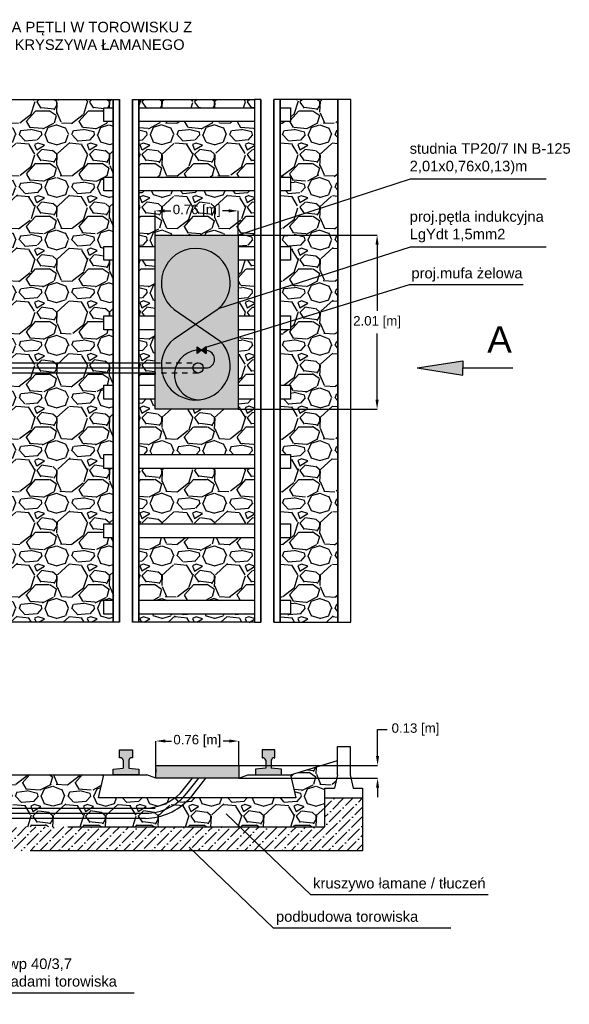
# Model space of a CAD drawing. Header units: metres. Extents: x 7499993 to 7500093, y 5790100 to 5790119.
# Tile 3 of 4: x 7500058 to 7500069, y 5790100 to 5790119. Entities that reach past the tile are written whole.
import ezdxf

# ---------------------------------------------------------------- set-up
doc = ezdxf.new("R2010")
doc.units = ezdxf.units.M
doc.header["$MEASUREMENT"] = 0
doc.linetypes.add('DASHED2', pattern=[0.375, 0.25, -0.125])
doc.layers.add('GTS - detekcja dla pojazdów', color=7, linetype='Continuous', lineweight=30)
doc.layers.add('GTS PE - studnie', color=7, linetype='Continuous')
doc.styles.get("Standard").update_dxf_attribs({"font": 'arial.ttf'})
doc.dimstyles.get("Standard").update_dxf_attribs({"dimtxt": 0.18, "dimasz": 0.18, "dimexe": 0.18, "dimexo": 0.0625, "dimgap": 0.09, "dimtad": 0, "dimtih": 1, "dimtoh": 1, "dimdec": 4, "dimzin": 0, "dimdsep": 46, "dimtxsty": 'Standard', "dimcen": 0.09, "dimadec": 0, "dimazin": 0, "dimtfac": 1, "dimtdec": 4, "dimtofl": 0, "dimtmove": 0, "dimatfit": 3, "dimfxl": 1, "dimtolj": 1, "dimtzin": 0, "dimarcsym": 0})
pattern_1 = [(228.012787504, (3.807470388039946, 1), (-8.000000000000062, -9.000000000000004), [0.134536, -13.3190880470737]), (184.969740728, (3.717470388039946, 0.9), (11.99999999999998, 1.000000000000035), [0.230868, -22.85592476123]), (132.510447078, (3.487470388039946, 0.88), (10.00000000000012, -10.99999999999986), [0.162788, -16.1160325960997]), (267.273689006, (3.097470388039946, 0.63), (1.000000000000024, 20.00000000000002), [0.210238, -20.81355804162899]), (292.833654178, (3.087470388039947, 0.42), (-4.999999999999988, 12.00000000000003), [0.2061549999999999, -20.40937312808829]), (357.273689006, (3.167470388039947, 0.23), (-20.00000000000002, 1.000000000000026), [0.210238, -20.81355804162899]), (37.6942404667, (3.377470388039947, 0.22), (-13, -9.999999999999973), [0.278029, -27.524848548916]), (72.2553283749, (3.597470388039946, 0.39), (7.000000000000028, 22), [0.2624879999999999, -25.98632149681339]), (121.429565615, (3.677470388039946, 0.64), (-8.00000000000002, 12.99999999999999), [0.21095, -20.884073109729]), (175.236358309, (3.567470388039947, 0.82), (10.99999999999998, -1.000000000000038), [0.240832, -11.8007625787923]), (222.397437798, (3.327470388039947, 0.84), (-11.99999999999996, -10.99999999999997), [0.311448, -30.8333750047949]), (138.814074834, (4.087470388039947, 0.62), (-7.000000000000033, 6), [0.106301, -10.5238448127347]), (171.46923439, (4.007470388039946, 0.69), (13, -1.999999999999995), [0.202237, -20.021511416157]), (225, (3.807470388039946, 0.72), (-1.110223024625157e-16, -0.9999999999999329), [0.141421, -1.2727925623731]), (203.198590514, (3.737470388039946, 0.84), (4.999999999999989, 1.999999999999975), [0.076158, -7.5396151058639]), (291.801409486, (3.667470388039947, 0.81), (-0.9999999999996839, 3.000000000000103), [0.107703, -5.2774618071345]), (30.96375653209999, (3.707470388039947, 0.71), (3.000000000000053, 1.99999999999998), [0.174929, -5.656022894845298]), (161.565051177, (3.857470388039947, 0.8), (2.000000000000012, -0.9999999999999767), [0.126491, -3.035786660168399]), (16.389540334, (3.087470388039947, 0.81), (9.999999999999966, 3.000000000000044), [0.1772, -17.5428451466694]), (70.3461759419, (3.257470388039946, 0.86), (-4.00000000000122, -11.0000000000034), [0.148661, -14.717407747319]), (293.198590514, (3.857470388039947, 1), (-1.99999999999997, 4.999999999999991), [0.152315, -7.4634581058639]), (343.610459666, (3.917470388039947, 0.86), (-9.999999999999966, 3.000000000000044), [0.1771999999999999, -17.54284514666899]), (339.44395478, (3.087470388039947, 0.19), (-5.000000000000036, 2.000000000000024), [0.1708799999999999, -8.373123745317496]), (294.775140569, (3.247470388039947, 0.13), (-5.000000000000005, 11), [0.143178, -14.174643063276]), (66.8014094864, (3.867470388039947, 0), (1.999999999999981, 4.99999999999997), [0.152315, -7.4634581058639]), (17.3540246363, (3.927470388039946, 0.14), (-12.99999999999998, -3.999999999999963), [0.167631, -16.59542361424]), (69.44395478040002, (3.377470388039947, 0), (-2.000000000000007, -4.999999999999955), [0.08543999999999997, -8.458563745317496]), (101.309932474, (3.807470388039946, 0), (-0.9999999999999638, 4.000000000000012), [0.05099, -5.0480295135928]), (165.963756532, (3.797470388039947, 0.05), (2.999999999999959, -1.000000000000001), [0.206155, -3.9169506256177]), (186.009005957, (3.597470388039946, 0.1), (10.00000000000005, 0.9999999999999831), [0.19105, -18.9139231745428]), (303.690067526, (3.707470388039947, 0.62), (-0.9999999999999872, 1.999999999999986), [0.1442219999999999, -3.461329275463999]), (353.157226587, (3.787470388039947, 0.5), (17.00000000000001, -2.000000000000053), [0.251794, -24.9275626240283]), (60.9453959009, (4.037470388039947, 0.47), (-3.999999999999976, -6.999999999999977), [0.102956, -10.192674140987]), (90, (4.087470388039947, 0.56), (-0.9999999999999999, 1), [0.06, -0.94]), (120.256437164, (3.577470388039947, 0.13), (4.000000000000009, -7.000000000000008), [0.138924, -13.7535199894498]), (48.01278750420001, (3.507470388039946, 0.25), (8, 8.999999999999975), [0.269072, -13.1845520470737]), (0, (3.687470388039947, 0.45), (1, 1), [0.26, -0.74]), (325.3048464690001, (3.947470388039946, 0.45), (10.00000000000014, -6.999999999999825), [0.1581139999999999, -15.653274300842]), (254.054604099, (4.077470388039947, 0.36), (-1.000000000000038, -4.000000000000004), [0.145602, -7.1345078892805]), (207.645975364, (4.037470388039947, 0.22), (-18.99999999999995, -10.00000000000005), [0.237065, -23.4694741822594]), (175.42607874, (3.827470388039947, 0.11), (-12.99999999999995, 1.000000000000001), [0.250799, -24.8290734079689])]

# ---------------------------------------------------------------- blocks, each defined once
blk = doc.blocks.new('*D12')
at = {"layer": 'GTS PE - studnie', "color": 0, "lineweight": -2, "transparency": 16777216}
for p, q in [((7500060.965363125, 5790115.095114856), (7500060.965363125, 5790115.558072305)), ((7500061.145363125, 5790115.558072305), (7500061.262107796, 5790115.558072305)), ((7500062.360557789, 5790115.558072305), (7500062.243813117, 5790115.558072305)), ((7500062.540557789, 5790115.095114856), (7500062.540557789, 5790115.558072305))]:
    blk.add_line(p, q, dxfattribs=at)
at = {"layer": 'GTS PE - studnie', "color": 0, "lineweight": -3, "transparency": 16777216}
for points in [[(7500061.145363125, 5790115.588072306), (7500061.145363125, 5790115.528072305), (7500060.965363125, 5790115.558072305)], [(7500062.360557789, 5790115.588072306), (7500062.360557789, 5790115.528072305), (7500062.540557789, 5790115.558072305)]]:
    blk.add_solid(points, dxfattribs=at)
at = {"layer": 'GTS PE - studnie', "color": 0, "lineweight": -3, "transparency": 16777216, "insert": (7500061.752960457, 5790115.558072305), "char_height": 0.18, "attachment_point": 5}
blk.add_mtext('\\A1;0.76 [m]', dxfattribs=at)
blk = doc.blocks.new('*D11')
at = {"layer": 'GTS PE - studnie', "color": 0, "lineweight": -2, "transparency": 16777216}
for p, q in [((7500062.557203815, 5790115.095114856), (7500065.18002325, 5790115.095114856)), ((7500065.18002325, 5790114.915114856), (7500065.18002325, 5790113.657820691)), ((7500065.18002325, 5790111.969817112), (7500065.18002325, 5790113.227111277)), ((7500062.540557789, 5790111.789817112), (7500065.18002325, 5790111.789817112))]:
    blk.add_line(p, q, dxfattribs=at)
at = {"layer": 'GTS PE - studnie', "color": 0, "lineweight": -3, "transparency": 16777216}
for points in [[(7500065.15002325, 5790114.915114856), (7500065.21002325, 5790114.915114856), (7500065.18002325, 5790115.095114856)], [(7500065.15002325, 5790111.969817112), (7500065.21002325, 5790111.969817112), (7500065.18002325, 5790111.789817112)]]:
    blk.add_solid(points, dxfattribs=at)
at = {"layer": 'GTS PE - studnie', "color": 0, "lineweight": -3, "transparency": 16777216, "insert": (7500065.180023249, 5790113.442465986), "char_height": 0.18, "attachment_point": 5}
blk.add_mtext('\\A1;2.01 [m]', dxfattribs=at)
blk = doc.blocks.new('*D9')
at = {"layer": 'GTS PE - studnie', "color": 0, "lineweight": -2, "transparency": 16777216}
for p, q in [((7500060.976346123, 5790105.022603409), (7500060.976346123, 5790105.485560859)), ((7500061.156346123, 5790105.485560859), (7500061.273090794, 5790105.485560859)), ((7500062.371540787, 5790105.485560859), (7500062.254796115, 5790105.485560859)), ((7500062.551540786, 5790105.022603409), (7500062.551540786, 5790105.485560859))]:
    blk.add_line(p, q, dxfattribs=at)
at = {"layer": 'GTS PE - studnie', "color": 0, "lineweight": -3, "transparency": 16777216}
for points in [[(7500061.156346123, 5790105.515560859), (7500061.156346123, 5790105.455560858), (7500060.976346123, 5790105.485560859)], [(7500062.371540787, 5790105.515560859), (7500062.371540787, 5790105.455560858), (7500062.551540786, 5790105.485560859)]]:
    blk.add_solid(points, dxfattribs=at)
at = {"layer": 'GTS PE - studnie', "color": 0, "lineweight": -3, "transparency": 16777216, "insert": (7500061.763943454, 5790105.485560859), "char_height": 0.18, "attachment_point": 5}
blk.add_mtext('\\A1;0.76 [m]', dxfattribs=at)
blk = doc.blocks.new('*D10')
at = {"layer": 'GTS PE - studnie', "color": 0, "lineweight": -2, "transparency": 16777216}
for p, q in [((7500065.189130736, 5790105.202603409), (7500065.189130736, 5790105.705120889)), ((7500065.189130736, 5790105.705120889), (7500065.369130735, 5790105.705120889)), ((7500062.551540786, 5790105.022603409), (7500065.189130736, 5790105.022603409)), ((7500062.551540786, 5790104.778119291), (7500065.189130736, 5790104.778119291)), ((7500065.189130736, 5790104.598119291), (7500065.189130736, 5790104.418119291))]:
    blk.add_line(p, q, dxfattribs=at)
at = {"layer": 'GTS PE - studnie', "color": 0, "lineweight": -3, "transparency": 16777216}
for points in [[(7500065.159130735, 5790105.202603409), (7500065.219130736, 5790105.202603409), (7500065.189130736, 5790105.022603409)], [(7500065.159130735, 5790104.598119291), (7500065.219130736, 5790104.598119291), (7500065.189130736, 5790104.778119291)]]:
    blk.add_solid(points, dxfattribs=at)
at = {"layer": 'GTS PE - studnie', "color": 0, "lineweight": -3, "transparency": 16777216, "insert": (7500065.909983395, 5790105.70512089), "char_height": 0.18, "attachment_point": 5}
blk.add_mtext('\\A1;0.13 [m]', dxfattribs=at)

msp = doc.modelspace()

# ---------------------------------------------------------------- hatches: boundary and pattern name
at = {"layer": 'GTS PE - studnie', "lineweight": -3}
h = msp.add_hatch(dxfattribs=at)
h.set_pattern_fill('GRAVEL', color=256)
h.set_pattern_definition(pattern_1)
h.paths.add_polyline_path([(7500062.851207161, 5790109.347633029), (7500060.654713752, 5790109.347633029), (7500060.654713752, 5790108.16211979), (7500062.851207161, 5790108.16211979)])
h.paths.add_polyline_path([(7500062.851207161, 5790110.66533622), (7500060.654713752, 5790110.66533622), (7500060.654713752, 5790109.61201293), (7500062.851207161, 5790109.61201293)])
h.paths.add_polyline_path([(7500062.851207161, 5790111.98303941), (7500062.540557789, 5790111.98303941), (7500062.540557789, 5790111.789817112), (7500060.965363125, 5790111.789817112), (7500060.965363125, 5790111.98303941), (7500060.654713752, 5790111.98303941), (7500060.654713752, 5790110.92971612), (7500062.851207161, 5790110.92971612)])
h.paths.add_polyline_path([(7500062.851207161, 5790117.675204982), (7500060.654713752, 5790117.675204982), (7500060.654713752, 5790117.518232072), (7500062.851207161, 5790117.518232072)])
h.paths.add_polyline_path([(7500062.851207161, 5790117.253852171), (7500060.654713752, 5790117.253852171), (7500060.654713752, 5790116.200528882), (7500062.851207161, 5790116.200528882)])
h.paths.add_polyline_path([(7500062.851207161, 5790115.936148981), (7500060.654713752, 5790115.936148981), (7500060.654713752, 5790114.882825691), (7500060.965363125, 5790114.882825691), (7500060.965363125, 5790115.095114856), (7500062.540557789, 5790115.095114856), (7500062.540557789, 5790114.882825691), (7500062.851207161, 5790114.882825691)])
h.paths.add_polyline_path([(7500060.965363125, 5790114.61844579), (7500060.654713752, 5790114.61844579), (7500060.654713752, 5790113.565122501), (7500060.965363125, 5790113.565122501)])
h.paths.add_polyline_path([(7500060.965363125, 5790113.3007426), (7500060.654713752, 5790113.3007426), (7500060.654713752, 5790112.247419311), (7500060.965363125, 5790112.247419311)])
h.paths.add_polyline_path([(7500062.851207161, 5790114.61844579), (7500062.540557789, 5790114.61844579), (7500062.540557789, 5790113.565122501), (7500062.851207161, 5790113.565122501)])
h.paths.add_polyline_path([(7500062.851207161, 5790113.245326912), (7500062.540557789, 5790113.149364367), (7500062.540557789, 5790112.247419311), (7500062.851207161, 5790112.247419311)])
h.paths.add_polyline_path([(7500062.851207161, 5790107.897739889), (7500060.654713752, 5790107.897739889), (7500060.654713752, 5790107.744231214), (7500062.851207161, 5790107.744231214)])
h.paths.add_polyline_path([(7500057.358731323, 5790107.897739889), (7500055.162237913, 5790107.897739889), (7500055.162237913, 5790107.744231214), (7500057.358731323, 5790107.744231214)])
h.paths.add_polyline_path([(7500057.358731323, 5790109.347633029), (7500055.162237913, 5790109.347633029), (7500055.162237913, 5790108.16211979), (7500057.358731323, 5790108.16211979)])
h.paths.add_polyline_path([(7500057.358731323, 5790110.66533622), (7500055.162237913, 5790110.66533622), (7500055.162237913, 5790109.61201293), (7500057.358731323, 5790109.61201293)])
h.paths.add_polyline_path([(7500057.358731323, 5790111.98303941), (7500055.472887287, 5790111.98303941), (7500055.162237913, 5790111.98303941), (7500055.162237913, 5790110.92971612), (7500057.358731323, 5790110.92971612)])
h.paths.add_polyline_path([(7500057.358731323, 5790113.3007426), (7500055.472887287, 5790113.3007426), (7500055.162237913, 5790113.3007426), (7500055.162237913, 5790112.247419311), (7500055.472887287, 5790112.247419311), (7500057.358731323, 5790112.247419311)])
h.paths.add_polyline_path([(7500057.358731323, 5790114.61844579), (7500055.472887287, 5790114.61844579), (7500055.162237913, 5790114.61844579), (7500055.162237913, 5790113.565122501), (7500055.472887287, 5790113.565122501), (7500057.358731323, 5790113.565122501)])
h.paths.add_polyline_path([(7500057.358731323, 5790115.936148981), (7500055.162237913, 5790115.936148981), (7500055.162237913, 5790114.882825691), (7500055.472887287, 5790114.882825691), (7500057.358731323, 5790114.882825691)])
h.paths.add_polyline_path([(7500057.358731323, 5790117.253852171), (7500055.162237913, 5790117.253852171), (7500055.162237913, 5790116.200528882), (7500057.358731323, 5790116.200528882)])
h.paths.add_polyline_path([(7500057.358731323, 5790117.675204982), (7500055.162237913, 5790117.675204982), (7500055.162237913, 5790117.518232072), (7500057.358731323, 5790117.518232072)])
h.paths.add_polyline_path([(7500061.256671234, 5790115.394770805), (7500062.255143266, 5790115.394770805), (7500062.255143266, 5790115.765698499), (7500061.256671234, 5790115.765698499)], flags=24)
h = msp.add_hatch(dxfattribs=at)
h.set_pattern_fill('GRAVEL', color=256)
h.set_pattern_definition(pattern_1)
h.paths.add_polyline_path([(7500058.045892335, 5790115.936148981), (7500057.846883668, 5790115.936148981), (7500057.846883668, 5790114.882825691), (7500058.045892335, 5790114.882825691), (7500058.045892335, 5790114.61844579), (7500057.846883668, 5790114.61844579), (7500057.846883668, 5790113.565122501), (7500058.045892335, 5790113.565122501), (7500058.045892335, 5790113.3007426), (7500057.846883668, 5790113.3007426), (7500057.846883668, 5790112.247419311), (7500058.045892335, 5790112.247419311), (7500058.045892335, 5790111.98303941), (7500057.846883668, 5790111.98303941), (7500057.846883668, 5790110.92971612), (7500058.045892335, 5790110.92971612), (7500058.045892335, 5790110.66533622), (7500057.846883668, 5790110.66533622), (7500057.846883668, 5790109.61201293), (7500058.045892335, 5790109.61201293), (7500058.045892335, 5790109.347633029), (7500057.846883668, 5790109.347633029), (7500057.846883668, 5790108.16211979), (7500058.045892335, 5790108.16211979), (7500058.045892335, 5790107.897739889), (7500057.846883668, 5790107.897739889), (7500057.846883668, 5790107.744231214), (7500060.166561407, 5790107.744231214), (7500060.166561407, 5790107.897739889), (7500059.989518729, 5790107.897739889), (7500059.989518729, 5790108.16211979), (7500060.166561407, 5790108.16211979), (7500060.166561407, 5790109.347633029), (7500059.989518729, 5790109.347633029), (7500059.989518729, 5790109.61201293), (7500060.166561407, 5790109.61201293), (7500060.166561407, 5790110.66533622), (7500059.989518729, 5790110.66533622), (7500059.989518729, 5790110.92971612), (7500060.166561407, 5790110.92971612), (7500060.166561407, 5790111.98303941), (7500059.989518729, 5790111.98303941), (7500059.989518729, 5790112.247419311), (7500060.166561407, 5790112.247419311), (7500060.166561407, 5790113.3007426), (7500059.989518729, 5790113.3007426), (7500059.989518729, 5790113.565122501), (7500060.166561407, 5790113.565122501), (7500060.166561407, 5790114.61844579), (7500059.989518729, 5790114.61844579), (7500059.989518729, 5790114.882825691), (7500060.166561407, 5790114.882825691), (7500060.166561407, 5790115.936148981), (7500059.989518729, 5790115.936148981), (7500059.989518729, 5790116.200528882), (7500060.166561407, 5790116.200528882), (7500060.166561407, 5790117.253852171), (7500059.989518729, 5790117.253852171), (7500059.989518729, 5790117.518232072), (7500060.166561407, 5790117.518232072), (7500060.166561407, 5790117.675204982), (7500057.846883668, 5790117.675204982), (7500057.846883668, 5790117.518232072), (7500058.045892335, 5790117.518232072), (7500058.045892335, 5790117.253852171), (7500057.846883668, 5790117.253852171), (7500057.846883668, 5790116.200528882), (7500058.045892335, 5790116.200528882)])
h = msp.add_hatch(dxfattribs=at)
h.set_pattern_fill('GRAVEL', color=256)
h.set_pattern_definition(pattern_1)
h.paths.add_polyline_path([(7500064.435292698, 5790117.675204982), (7500063.339359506, 5790117.675204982), (7500063.339359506, 5790117.518232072), (7500063.538368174, 5790117.518232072), (7500063.538368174, 5790117.253852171), (7500063.339359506, 5790117.253852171), (7500063.339359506, 5790116.200528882), (7500063.538368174, 5790116.200528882), (7500063.538368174, 5790115.936148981), (7500063.339359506, 5790115.936148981), (7500063.339359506, 5790114.882825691), (7500063.538368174, 5790114.882825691), (7500063.538368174, 5790114.61844579), (7500063.339359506, 5790114.61844579), (7500063.339359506, 5790113.565122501), (7500063.538368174, 5790113.565122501), (7500063.538368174, 5790113.457597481), (7500064.435292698, 5790113.734665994)])
h = msp.add_hatch(color=21, dxfattribs=at)
h.dxf.hatch_style = 1
h.paths.add_polyline_path([(7500060.965363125, 5790115.095114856), (7500062.540557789, 5790115.095114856), (7500062.540557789, 5790111.789817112), (7500060.965363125, 5790111.789817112)])
h = msp.add_hatch(dxfattribs=at)
h.set_pattern_fill('GRAVEL', color=256)
h.set_pattern_definition(pattern_1)
h.paths.add_polyline_path([(7500064.435292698, 5790113.734665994), (7500063.538368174, 5790113.457597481), (7500063.538368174, 5790113.3007426), (7500063.339359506, 5790113.3007426), (7500063.339359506, 5790112.247419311), (7500063.538368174, 5790112.247419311), (7500063.538368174, 5790111.98303941), (7500063.339359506, 5790111.98303941), (7500063.339359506, 5790110.92971612), (7500063.538368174, 5790110.92971612), (7500063.538368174, 5790110.66533622), (7500063.339359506, 5790110.66533622), (7500063.339359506, 5790109.61201293), (7500063.538368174, 5790109.61201293), (7500063.538368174, 5790109.347633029), (7500063.339359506, 5790109.347633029), (7500063.339359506, 5790108.16211979), (7500063.538368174, 5790108.16211979), (7500063.538368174, 5790107.897739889), (7500063.339359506, 5790107.897739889), (7500063.339359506, 5790107.744231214), (7500064.435292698, 5790107.744231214)])
h = msp.add_hatch(color=256, dxfattribs=at)
h.dxf.hatch_style = 1
h.paths.add_polyline_path([(7500061.761682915, 5790112.973405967), (7500061.933104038, 5790112.850294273), (7500061.933104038, 5790112.973405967), (7500061.761682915, 5790112.850294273)])
h = msp.add_hatch(color=256, dxfattribs=at)
h.dxf.hatch_style = 1
h.paths.add_polyline_path([(7500066.811100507, 5790112.710999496), (7500066.811100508, 5790112.57513423), (7500066.811100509, 5790112.439268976), (7500065.942683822, 5790112.57513423)])
h = msp.add_hatch(color=256, dxfattribs=at)
h.dxf.hatch_style = 1
h.paths.add_polyline_path([(7500060.519914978, 5790105.169486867), (7500060.532675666, 5790105.169486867), (7500060.532675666, 5790105.31767334), (7500060.288599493, 5790105.31767334), (7500060.288599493, 5790105.169486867), (7500060.293738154, 5790105.169486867, -0.3760013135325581), (7500060.357454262, 5790105.120358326), (7500060.357454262, 5790104.970868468), (7500060.166561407, 5790104.948330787), (7500060.166561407, 5790104.845752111), (7500060.654713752, 5790104.845752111), (7500060.654713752, 5790104.948330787), (7500060.463820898, 5790104.970868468), (7500060.463820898, 5790105.096736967, -0.4534869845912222)])
h = msp.add_hatch(color=256, dxfattribs=at)
h.dxf.hatch_style = 1
h.paths.add_polyline_path([(7500063.064066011, 5790105.120358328), (7500063.064066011, 5790104.970868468), (7500062.873173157, 5790104.948330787), (7500062.873173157, 5790104.845752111), (7500063.361325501, 5790104.845752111), (7500063.361325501, 5790104.948330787), (7500063.170432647, 5790104.970868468), (7500063.170432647, 5790105.096736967, -0.4534869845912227), (7500063.226526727, 5790105.169486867), (7500063.239287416, 5790105.169486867), (7500063.239287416, 5790105.31767334), (7500062.995211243, 5790105.31767334), (7500062.995211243, 5790105.169486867), (7500063.000349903, 5790105.169486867, -0.3760013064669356)])
h = msp.add_hatch(dxfattribs=at)
h.set_pattern_fill('GRAVEL', color=256)
h.set_pattern_definition([(228.012787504, (31.73483052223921, -0.5670262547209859), (-8.000000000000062, -9.000000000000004), [0.134536, -13.3190880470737]), (184.969740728, (31.64483052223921, -0.6670262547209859), (11.99999999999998, 1.000000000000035), [0.230868, -22.85592476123]), (132.510447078, (31.41483052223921, -0.6870262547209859), (10.00000000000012, -10.99999999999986), [0.162788, -16.1160325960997]), (267.273689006, (31.02483052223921, -0.9370262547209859), (1.000000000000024, 20.00000000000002), [0.2102379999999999, -20.81355804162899]), (292.833654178, (31.01483052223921, -1.147026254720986), (-4.999999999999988, 12.00000000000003), [0.2061549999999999, -20.40937312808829]), (357.273689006, (31.09483052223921, -1.337026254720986), (-20.00000000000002, 1.000000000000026), [0.2102379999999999, -20.81355804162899]), (37.6942404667, (31.30483052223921, -1.347026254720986), (-13, -9.999999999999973), [0.278029, -27.524848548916]), (72.2553283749, (31.52483052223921, -1.177026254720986), (7.000000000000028, 22), [0.2624879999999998, -25.98632149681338]), (121.429565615, (31.60483052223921, -0.9270262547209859), (-8.00000000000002, 12.99999999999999), [0.21095, -20.884073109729]), (175.236358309, (31.49483052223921, -0.7470262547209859), (10.99999999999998, -1.000000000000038), [0.240832, -11.8007625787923]), (222.397437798, (31.25483052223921, -0.7270262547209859), (-11.99999999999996, -10.99999999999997), [0.311448, -30.8333750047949]), (138.814074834, (32.01483052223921, -0.9470262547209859), (-7.000000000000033, 6), [0.1063009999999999, -10.52384481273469]), (171.46923439, (31.93483052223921, -0.8770262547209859), (13, -1.999999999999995), [0.202237, -20.021511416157]), (225, (31.73483052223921, -0.8470262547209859), (-1.110223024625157e-16, -0.9999999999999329), [0.141421, -1.2727925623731]), (203.198590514, (31.66483052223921, -0.7270262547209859), (4.999999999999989, 1.999999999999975), [0.076158, -7.5396151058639]), (291.801409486, (31.59483052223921, -0.7570262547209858), (-0.9999999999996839, 3.000000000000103), [0.107703, -5.2774618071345]), (30.96375653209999, (31.63483052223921, -0.8570262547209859), (3.000000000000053, 1.99999999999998), [0.174929, -5.656022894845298]), (161.565051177, (31.78483052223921, -0.7670262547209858), (2.000000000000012, -0.9999999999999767), [0.1264909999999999, -3.035786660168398]), (16.389540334, (31.01483052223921, -0.7570262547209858), (9.999999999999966, 3.000000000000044), [0.1772, -17.5428451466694]), (70.3461759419, (31.18483052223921, -0.7070262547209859), (-4.00000000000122, -11.0000000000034), [0.148661, -14.717407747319]), (293.198590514, (31.78483052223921, -0.5670262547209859), (-1.99999999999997, 4.999999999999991), [0.152315, -7.4634581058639]), (343.610459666, (31.84483052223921, -0.7070262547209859), (-9.999999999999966, 3.000000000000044), [0.1771999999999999, -17.54284514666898]), (339.44395478, (31.01483052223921, -1.377026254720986), (-5.000000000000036, 2.000000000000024), [0.1708799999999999, -8.373123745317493]), (294.775140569, (31.17483052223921, -1.437026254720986), (-5.000000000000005, 11), [0.143178, -14.174643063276]), (66.8014094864, (31.79483052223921, -1.567026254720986), (1.999999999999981, 4.99999999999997), [0.152315, -7.4634581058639]), (17.3540246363, (31.85483052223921, -1.427026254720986), (-12.99999999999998, -3.999999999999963), [0.167631, -16.59542361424]), (69.44395478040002, (31.30483052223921, -1.567026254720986), (-2.000000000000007, -4.999999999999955), [0.08543999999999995, -8.458563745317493]), (101.309932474, (31.73483052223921, -1.567026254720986), (-0.9999999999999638, 4.000000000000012), [0.05099, -5.0480295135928]), (165.963756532, (31.72483052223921, -1.517026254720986), (2.999999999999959, -1.000000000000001), [0.206155, -3.9169506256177]), (186.009005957, (31.52483052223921, -1.467026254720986), (10.00000000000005, 0.9999999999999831), [0.19105, -18.9139231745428]), (303.690067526, (31.63483052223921, -0.9470262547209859), (-0.9999999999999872, 1.999999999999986), [0.1442219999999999, -3.461329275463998]), (353.157226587, (31.71483052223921, -1.067026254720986), (17.00000000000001, -2.000000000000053), [0.251794, -24.9275626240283]), (60.9453959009, (31.96483052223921, -1.097026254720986), (-3.999999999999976, -6.999999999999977), [0.102956, -10.192674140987]), (90, (32.01483052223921, -1.007026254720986), (-0.9999999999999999, 1), [0.06, -0.94]), (120.256437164, (31.50483052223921, -1.437026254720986), (4.000000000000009, -7.000000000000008), [0.138924, -13.7535199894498]), (48.01278750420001, (31.43483052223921, -1.317026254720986), (8, 8.999999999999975), [0.269072, -13.1845520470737]), (0, (31.61483052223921, -1.117026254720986), (1, 1), [0.26, -0.74]), (325.3048464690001, (31.87483052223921, -1.117026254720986), (10.00000000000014, -6.999999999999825), [0.1581139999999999, -15.65327430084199]), (254.054604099, (32.0048305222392, -1.207026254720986), (-1.000000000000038, -4.000000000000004), [0.145602, -7.1345078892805]), (207.645975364, (31.96483052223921, -1.347026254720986), (-18.99999999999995, -10.00000000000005), [0.237065, -23.4694741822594]), (175.42607874, (31.75483052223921, -1.457026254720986), (-12.99999999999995, 1.000000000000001), [0.250799, -24.8290734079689])])
h.paths.add_polyline_path([(7500064.189401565, 5790104.405029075), (7500064.189401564, 5790104.5890062), (7500064.372604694, 5790104.5890062), (7500064.425373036, 5790104.8452118), (7500064.425373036, 5790105.113125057), (7500063.538368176, 5790104.845752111), (7500063.638368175, 5790104.405029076), (7500059.889518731, 5790104.405029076), (7500059.989518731, 5790104.845752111), (7500058.045892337, 5790104.845752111), (7500058.145892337, 5790104.405029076), (7500054.397042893, 5790104.405029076), (7500054.49692219, 5790104.845220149), (7500053.577469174, 5790105.113125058), (7500053.577469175, 5790104.845211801), (7500053.630237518, 5790104.589006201), (7500053.811091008, 5790104.589006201), (7500053.811091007, 5790104.405029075), (7500053.811091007, 5790103.856565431), (7500064.189401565, 5790103.856565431)])
h = msp.add_hatch(color=21, dxfattribs=at)
h.dxf.hatch_style = 1
h.paths.add_polyline_path([(7500060.976346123, 5790105.022603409), (7500060.976346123, 5790104.778119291), (7500062.551540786, 5790104.778119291), (7500062.551540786, 5790105.022603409)])
h = msp.add_hatch(dxfattribs=at)
h.set_pattern_fill('ANSI36', color=256)
h.set_pattern_definition([(45, (31.01483052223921, -1.567026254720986), (0.06629126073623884, 0.2430679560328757), [0.3125, -0.0625, 0, -0.0625])])
h.paths.add_polyline_path([(7500053.096158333, 5790103.402456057), (7500064.904334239, 5790103.402456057), (7500064.904334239, 5790104.405029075), (7500064.189401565, 5790104.405029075), (7500064.189401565, 5790103.856565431), (7500053.811091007, 5790103.856565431), (7500053.811091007, 5790104.405029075), (7500053.096158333, 5790104.405029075)])

# ---------------------------------------------------------------- linework, layer by layer
for p, q in [((7500065.810515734, 5790116.159204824), (7500062.540557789, 5790115.095114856)), ((7500068.394856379, 5790116.159204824), (7500065.810515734, 5790116.159204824)), ((7500065.810515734, 5790114.867269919), (7500062.164045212, 5790113.693765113)), ((7500068.394856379, 5790114.867269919), (7500065.810515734, 5790114.867269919)), ((7500065.786591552, 5790114.152095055), (7500061.90453076, 5790112.952889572)), ((7500067.95539555, 5790114.152095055), (7500065.786591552, 5790114.152095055)), ((7500061.761682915, 5790112.973405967), (7500061.933104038, 5790112.850294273)), ((7500061.933104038, 5790112.973405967), (7500061.761682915, 5790112.850294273)), ((7500065.942683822, 5790112.57513423), (7500066.811100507, 5790112.710999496)), ((7500066.811100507, 5790112.710999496), (7500066.811100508, 5790112.575134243)), ((7500065.942683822, 5790112.57513423), (7500066.811100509, 5790112.439268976)), ((7500066.811100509, 5790112.439268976), (7500066.811100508, 5790112.57513423)), ((7500064.425373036, 5790105.381038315), (7500064.670712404, 5790105.381038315)), ((7500064.425373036, 5790104.8452118), (7500064.425373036, 5790105.381038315)), ((7500064.670712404, 5790105.381038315), (7500064.670712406, 5790104.845211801)), ((7500060.357454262, 5790105.120358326), (7500060.357454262, 5790104.970868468)), ((7500060.463820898, 5790105.120358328), (7500060.463820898, 5790104.970868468)), ((7500063.064066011, 5790105.120358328), (7500063.064066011, 5790104.970868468)), ((7500063.170432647, 5790105.120358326), (7500063.170432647, 5790104.970868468)), ((7500063.538368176, 5790104.845752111), (7500064.425373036, 5790105.113125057)), ((7500058.045892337, 5790104.845752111), (7500059.989518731, 5790104.845752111)), ((7500059.889518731, 5790104.405029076), (7500059.989518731, 5790104.845752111)), ((7500059.989518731, 5790104.845752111), (7500060.803736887, 5790104.845752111)), ((7500060.976346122, 5790104.778119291), (7500060.803736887, 5790104.845752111)), ((7500060.976346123, 5790104.956120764), (7500060.976346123, 5790104.888487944)), ((7500062.551540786, 5790104.778119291), (7500062.724150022, 5790104.845752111)), ((7500062.724150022, 5790104.845752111), (7500063.538368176, 5790104.845752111)), ((7500063.538368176, 5790104.845752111), (7500063.638368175, 5790104.405029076)), ((7500064.425373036, 5790104.8452118), (7500064.372604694, 5790104.5890062)), ((7500064.670712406, 5790104.845211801), (7500064.723480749, 5790104.589006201)), ((7500061.446648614, 5790104.493507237), (7500061.673021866, 5790104.778119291)), ((7500061.923557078, 5790104.778119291), (7500061.609332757, 5790104.383054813)), ((7500064.189401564, 5790104.405029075), (7500064.189401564, 5790104.5890062)), ((7500064.189401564, 5790104.5890062), (7500064.372604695, 5790104.5890062)), ((7500064.723480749, 5790104.5890062), (7500064.904334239, 5790104.589006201)), ((7500064.904334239, 5790104.589006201), (7500064.904334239, 5790104.405029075)), ((7500063.638368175, 5790104.405029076), (7500059.889518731, 5790104.405029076)), ((7500064.189401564, 5790104.405029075), (7500064.904334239, 5790104.405029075)), ((7500064.189401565, 5790103.856565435), (7500064.189401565, 5790104.405029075)), ((7500064.904334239, 5790104.405029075), (7500064.904334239, 5790103.402456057)), ((7500051.017721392, 5790104.210178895), (7500060.965363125, 5790104.210178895)), ((7500063.919663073, 5790102.560725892), (7500062.313657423, 5790104.104263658)), ((7500060.783514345, 5790104.014102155), (7500051.017721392, 5790104.014102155)), ((7500059.305513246, 5790103.856565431), (7500064.189401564, 5790103.856565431)), ((7500064.904334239, 5790103.402456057), (7500058.590580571, 5790103.402456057)), ((7500063.214109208, 5790101.928302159), (7500061.608103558, 5790103.471839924)), ((7500067.289378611, 5790102.560725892), (7500063.919663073, 5790102.560725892)), ((7500066.583824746, 5790101.928302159), (7500063.214109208, 5790101.928302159)), ((7500060.567933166, 5790100.698565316), (7500055.167432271, 5790100.698565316))]:
    msp.add_line(p, q, dxfattribs=at)
at = {"layer": 'GTS PE - studnie', "lineweight": 30}
for p, q in [((7500061.323241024, 5790113.681917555), (7500062.193684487, 5790113.087047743)), ((7500052.146043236, 5790112.57513423), (7500061.960937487, 5790112.57513423)), ((7500066.811100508, 5790112.575134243), (7500067.756060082, 5790112.57513423)), ((7500061.565667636, 5790104.493507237), (7500061.792040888, 5790104.778119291)), ((7500051.017721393, 5790104.112140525), (7500060.787531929, 5790104.112140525))]:
    msp.add_line(p, q, dxfattribs=at)
at = {"layer": 'GTS PE - studnie', "lineweight": -3}
for points in [[(7500053.578152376, 5790117.675204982), (7500054.674085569, 5790117.675204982), (7500054.674085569, 5790117.675204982), (7500060.166561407, 5790117.675204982), (7500060.166561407, 5790107.744231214), (7500053.578152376, 5790107.744231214)], [(7500060.166561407, 5790117.675204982), (7500060.288599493, 5790117.675204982), (7500060.288599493, 5790107.744231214), (7500060.166561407, 5790107.744231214)], [(7500060.532675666, 5790117.675204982), (7500060.654713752, 5790117.675204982), (7500060.654713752, 5790107.744231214), (7500060.532675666, 5790107.744231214)], [(7500060.654713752, 5790117.675204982), (7500062.85120716, 5790117.675204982), (7500062.85120716, 5790107.744231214), (7500060.654713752, 5790107.744231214)], [(7500062.973245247, 5790117.675204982), (7500062.851207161, 5790117.675204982), (7500062.851207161, 5790107.744231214), (7500062.973245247, 5790107.744231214)], [(7500063.339359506, 5790117.675204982), (7500063.21732142, 5790117.675204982), (7500063.21732142, 5790107.744231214), (7500063.339359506, 5790107.744231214)], [(7500064.435292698, 5790117.675204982), (7500063.339359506, 5790117.675204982), (7500063.339359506, 5790107.744231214), (7500064.435292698, 5790107.744231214)], [(7500064.679368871, 5790117.675204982), (7500064.435292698, 5790117.675204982), (7500064.435292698, 5790107.744231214), (7500064.679368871, 5790107.744231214)]]:
    msp.add_lwpolyline(points, close=True, dxfattribs=at)
for points in [[(7500060.288599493, 5790107.744231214), (7500060.288599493, 5790117.675204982)], [(7500060.532675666, 5790117.675204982), (7500060.532675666, 5790107.744231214)], [(7500062.973245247, 5790117.675204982), (7500062.973245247, 5790107.744231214)], [(7500063.21732142, 5790107.744231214), (7500063.21732142, 5790117.675204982)], [(7500061.761682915, 5790112.850294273), (7500061.761682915, 5790112.973405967)], [(7500061.933104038, 5790112.973405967), (7500061.933104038, 5790112.850294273)], [(7500060.965363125, 5790112.47709586), (7500052.146043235, 5790112.47709586), (7500052.146043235, 5790112.6731726), (7500060.965363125, 5790112.6731726)], [(7500060.166561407, 5790110.66533622), (7500059.989518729, 5790110.66533622), (7500059.989518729, 5790110.92971612), (7500060.166561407, 5790110.92971612)], [(7500060.301360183, 5790105.169486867), (7500060.288599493, 5790105.169486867), (7500060.288599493, 5790105.31767334), (7500060.532675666, 5790105.31767334), (7500060.532675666, 5790105.169486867), (7500060.519914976, 5790105.169486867)], [(7500063.226526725, 5790105.169486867), (7500063.239287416, 5790105.169486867), (7500063.239287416, 5790105.31767334), (7500062.995211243, 5790105.31767334), (7500062.995211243, 5790105.169486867), (7500063.007971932, 5790105.169486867)], [(7500060.463820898, 5790104.970868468), (7500060.463820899, 5790104.970868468), (7500060.654713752, 5790104.948330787), (7500060.654713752, 5790104.845752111), (7500060.166561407, 5790104.845752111), (7500060.166561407, 5790104.948330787), (7500060.357454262, 5790104.970868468)], [(7500063.064066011, 5790104.970868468), (7500063.06406601, 5790104.970868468), (7500062.873173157, 5790104.948330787), (7500062.873173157, 5790104.845752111), (7500063.361325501, 5790104.845752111), (7500063.361325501, 5790104.948330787), (7500063.170432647, 5790104.970868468)]]:
    msp.add_lwpolyline(points, dxfattribs=at)
at = {"layer": 'GTS PE - studnie', "lineweight": 30}
for points in [[(7500060.166561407, 5790117.253852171), (7500059.989518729, 5790117.253852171), (7500059.989518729, 5790117.518232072), (7500060.166561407, 5790117.518232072)], [(7500060.654713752, 5790117.518232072), (7500062.851207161, 5790117.518232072)], [(7500063.339359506, 5790117.518232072), (7500063.538368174, 5790117.518232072), (7500063.538368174, 5790117.253852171), (7500063.339359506, 5790117.253852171)], [(7500062.851207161, 5790117.253852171), (7500060.654713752, 5790117.253852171)], [(7500060.166561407, 5790115.936148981), (7500059.989518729, 5790115.936148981), (7500059.989518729, 5790116.200528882), (7500060.166561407, 5790116.200528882)], [(7500060.654713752, 5790116.200528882), (7500062.851207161, 5790116.200528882)], [(7500063.339359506, 5790116.200528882), (7500063.538368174, 5790116.200528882), (7500063.538368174, 5790115.936148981), (7500063.339359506, 5790115.936148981)], [(7500062.851207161, 5790115.936148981), (7500060.654713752, 5790115.936148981)], [(7500060.166561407, 5790114.61844579), (7500059.989518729, 5790114.61844579), (7500059.989518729, 5790114.882825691), (7500060.166561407, 5790114.882825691)], [(7500060.654713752, 5790114.882825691), (7500060.965363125, 5790114.882825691)], [(7500062.540557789, 5790114.882825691), (7500062.851207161, 5790114.882825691)], [(7500063.339359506, 5790114.882825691), (7500063.538368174, 5790114.882825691), (7500063.538368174, 5790114.61844579), (7500063.339359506, 5790114.61844579)], [(7500060.965363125, 5790114.61844579), (7500060.654713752, 5790114.61844579)], [(7500062.851207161, 5790114.61844579), (7500062.540557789, 5790114.61844579)], [(7500060.166561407, 5790113.3007426), (7500059.989518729, 5790113.3007426), (7500059.989518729, 5790113.565122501), (7500060.166561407, 5790113.565122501)], [(7500060.654713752, 5790113.565122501), (7500060.965363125, 5790113.565122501)], [(7500062.540557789, 5790113.565122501), (7500062.851207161, 5790113.565122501)], [(7500063.339359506, 5790113.565122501), (7500063.538368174, 5790113.565122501), (7500063.538368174, 5790113.3007426), (7500063.339359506, 5790113.3007426)], [(7500060.965363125, 5790113.3007426), (7500060.654713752, 5790113.3007426)], [(7500062.851207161, 5790113.3007426), (7500062.540557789, 5790113.3007426)], [(7500060.166561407, 5790111.98303941), (7500059.989518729, 5790111.98303941), (7500059.989518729, 5790112.247419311), (7500060.166561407, 5790112.247419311)], [(7500060.654713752, 5790112.247419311), (7500060.965363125, 5790112.247419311)], [(7500062.540557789, 5790112.247419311), (7500062.851207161, 5790112.247419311)], [(7500063.339359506, 5790112.247419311), (7500063.538368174, 5790112.247419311), (7500063.538368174, 5790111.98303941), (7500063.339359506, 5790111.98303941)], [(7500060.965363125, 5790111.98303941), (7500060.654713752, 5790111.98303941)], [(7500062.851207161, 5790111.98303941), (7500062.540557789, 5790111.98303941)], [(7500060.166561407, 5790110.66533622), (7500059.989518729, 5790110.66533622), (7500059.989518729, 5790110.92971612), (7500060.166561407, 5790110.92971612)], [(7500060.654713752, 5790110.92971612), (7500062.851207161, 5790110.92971612)], [(7500060.654713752, 5790110.92971612), (7500062.851207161, 5790110.92971612)], [(7500063.339359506, 5790110.92971612), (7500063.538368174, 5790110.92971612), (7500063.538368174, 5790110.66533622), (7500063.339359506, 5790110.66533622)], [(7500062.851207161, 5790110.66533622), (7500060.654713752, 5790110.66533622)], [(7500062.851207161, 5790110.66533622), (7500060.654713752, 5790110.66533622)], [(7500060.166561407, 5790109.347633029), (7500059.989518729, 5790109.347633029), (7500059.989518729, 5790109.61201293), (7500060.166561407, 5790109.61201293)], [(7500060.654713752, 5790109.61201293), (7500062.851207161, 5790109.61201293)], [(7500063.339359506, 5790109.61201293), (7500063.538368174, 5790109.61201293), (7500063.538368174, 5790109.347633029), (7500063.339359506, 5790109.347633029)], [(7500062.851207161, 5790109.347633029), (7500060.654713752, 5790109.347633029)], [(7500060.166561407, 5790107.897739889), (7500059.989518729, 5790107.897739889), (7500059.989518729, 5790108.16211979), (7500060.166561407, 5790108.16211979)], [(7500060.654713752, 5790108.16211979), (7500062.851207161, 5790108.16211979)], [(7500063.339359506, 5790108.16211979), (7500063.538368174, 5790108.16211979), (7500063.538368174, 5790107.897739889), (7500063.339359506, 5790107.897739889)], [(7500062.851207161, 5790107.897739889), (7500060.654713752, 5790107.897739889)]]:
    msp.add_lwpolyline(points, dxfattribs=at)
for points in [[(7500060.965363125, 5790115.095114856), (7500062.540557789, 5790115.095114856), (7500062.540557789, 5790111.789817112), (7500060.965363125, 5790111.789817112)], [(7500060.976346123, 5790105.022603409), (7500062.551540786, 5790105.022603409), (7500062.551540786, 5790104.778119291), (7500060.976346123, 5790104.778119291)]]:
    msp.add_lwpolyline(points, close=True, dxfattribs=at)
msp.add_lwpolyline([(7500061.323071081, 5790113.125943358), (7500062.164045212, 5790113.693765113, 2.750404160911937), (7500061.323241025, 5790113.681917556)], format="xyb", dxfattribs=at)
at = {"layer": 'GTS PE - studnie', "linetype": 'DASHED2', "lineweight": -3, "ltscale": 0.1}
for points in [[(7500060.965363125, 5790112.6731726), (7500061.779920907, 5790112.6731726)], [(7500061.779920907, 5790112.47709586), (7500060.965363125, 5790112.47709586)]]:
    msp.add_lwpolyline(points, dxfattribs=at)
at = {"layer": 'GTS PE - studnie', "lineweight": -3}
msp.add_circle((7500061.779920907, 5790112.57513423), 0.09803836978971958, dxfattribs=at)
at = {"layer": 'GTS PE - studnie', "lineweight": 30}
for centre, radius, start, end in [((7500061.736573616, 5790112.618445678), 0.6546283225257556, 129.1727008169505, 45.71119605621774), ((7500061.802679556, 5790112.440968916), 0.4712152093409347, 96.22554870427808, 273.3634012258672), ((7500061.821862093, 5790112.203801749), 0.7090951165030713, 77.62038325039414, 95.68824285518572), ((7500061.928043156, 5790112.737358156), 0.1655253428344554, 281.4625189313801, 73.92243781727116), ((7500060.774010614, 5790105.124261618), 1.012211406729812, 270.765390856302, 321.4538423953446)]:
    msp.add_arc(centre, radius, start, end, dxfattribs=at)
at = {"layer": 'GTS PE - studnie', "lineweight": -3}
for centre, radius, start, end in [((7500060.297549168, 5790105.108547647), 0.0610582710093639, 11.15319391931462, 86.42149976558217), ((7500060.523725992, 5790105.108547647), 0.0610582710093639, 93.57850020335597, 168.8468060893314), ((7500063.004160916, 5790105.108547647), 0.0610582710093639, 11.15319390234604, 86.42149979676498), ((7500063.230337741, 5790105.108547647), 0.0610582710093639, 93.57850020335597, 168.8468060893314), ((7500060.73702012, 5790105.236701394), 1.027574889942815, 272.5933217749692, 313.6764885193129), ((7500060.744549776, 5790105.209997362), 1.196529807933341, 271.866146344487, 316.2813754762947)]:
    msp.add_arc(centre, radius, start, end, dxfattribs=at)

# ---------------------------------------------------------------- texts
at = {"layer": 'GTS - detekcja dla pojazdów', "attachment_point": 1}
for s, width, insert, char_height in [('\\pi0.087945;LOKALIZACJA PĘTLI W TOROWISKU Z \\P\\pi0.22348;TŁUCZNIA / KRYSZYWA ŁAMANEGO', 5.255972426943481, (7500056.472781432, 5790119.149992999), 0.2), ('studnia TP20/7 IN B-125\\P2,01x0,76x0,13)m', 3.379139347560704, (7500065.799435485, 5790116.842909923), 0.2), ('proj.pętla indukcyjna\\PLgYdt 1,5mm2', 3.379139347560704, (7500065.799435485, 5790115.550975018), 0.2), ('proj.mufa żelowa', 2.350572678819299, (7500065.832400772, 5790114.475549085), 0.2), ('A', 0.5972658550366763, (7500067.27370865, 5790113.366739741), 0.5), ('kruszywo łamane / tłuczeń', 3.429655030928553, (7500063.965472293, 5790102.884179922), 0.2), ('podbudowa torowiska', 3.429655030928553, (7500063.259918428, 5790102.251756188), 0.2), ('\\A1;proj.r.osłonowa RHDPEwp 40/3,7\\Pułożona pomiędzy podkładami torowiska', 5.345736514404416, (7500055.222196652, 5790101.354150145), 0.2)]:
    msp.add_mtext_dynamic_manual_height_columns(s, width=width, gutter_width=1, heights=[0], dxfattribs=dict(at, insert=insert, char_height=char_height))

# ---------------------------------------------------------------- dimensions: what is measured, and where the dimension line sits
at = {"layer": 'GTS PE - studnie', "lineweight": -3}
for base, p1, p2, picture, middle in [((7500062.540557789, 5790115.558072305), (7500060.965363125, 5790115.095114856), (7500062.540557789, 5790115.095114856), '*D12', (7500061.752960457, 5790115.558072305)), ((7500062.551540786, 5790105.485560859), (7500060.976346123, 5790105.022603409), (7500062.551540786, 5790105.022603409), '*D9', (7500061.763943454, 5790105.485560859))]:
    dim = msp.add_linear_dim(base=base, p1=p1, p2=p2, text='0.76 [m]', dimstyle='Standard', override={"dimtxt": 0.18, "dimexe": 0, "dimexo": 0, "dimgap": 0.05, "dimdec": 2, "dimdle": 0}, dxfattribs=at)
    dim.commit()
    dim.dimension.update_dxf_attribs({"geometry": picture, "text_midpoint": middle})
dim = msp.add_linear_dim(base=(7500065.18002325, 5790111.789817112), p1=(7500062.557203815, 5790115.095114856), p2=(7500062.540557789, 5790111.789817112), angle=90, text='2.01 [m]', dimstyle='Standard', override={"dimexe": 0, "dimexo": 0, "dimgap": 0.1}, dxfattribs=at)
dim.commit()
dim.dimension.update_dxf_attribs({"geometry": '*D11', "text_midpoint": (7500065.180023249, 5790113.442465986)})
dim = msp.add_linear_dim(base=(7500065.189130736, 5790104.778119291), p1=(7500062.551540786, 5790105.022603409), p2=(7500062.551540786, 5790104.778119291), angle=90, text='0.13 [m]', dimstyle='Standard', override={"dimexe": 0, "dimexo": 0, "dimgap": 0.1}, dxfattribs=at)
dim.commit()
dim.dimension.update_dxf_attribs({"geometry": '*D10', "text_midpoint": (7500065.909983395, 5790105.70512089), "dimtype": 160})

doc.saveas('drawing.dxf')
